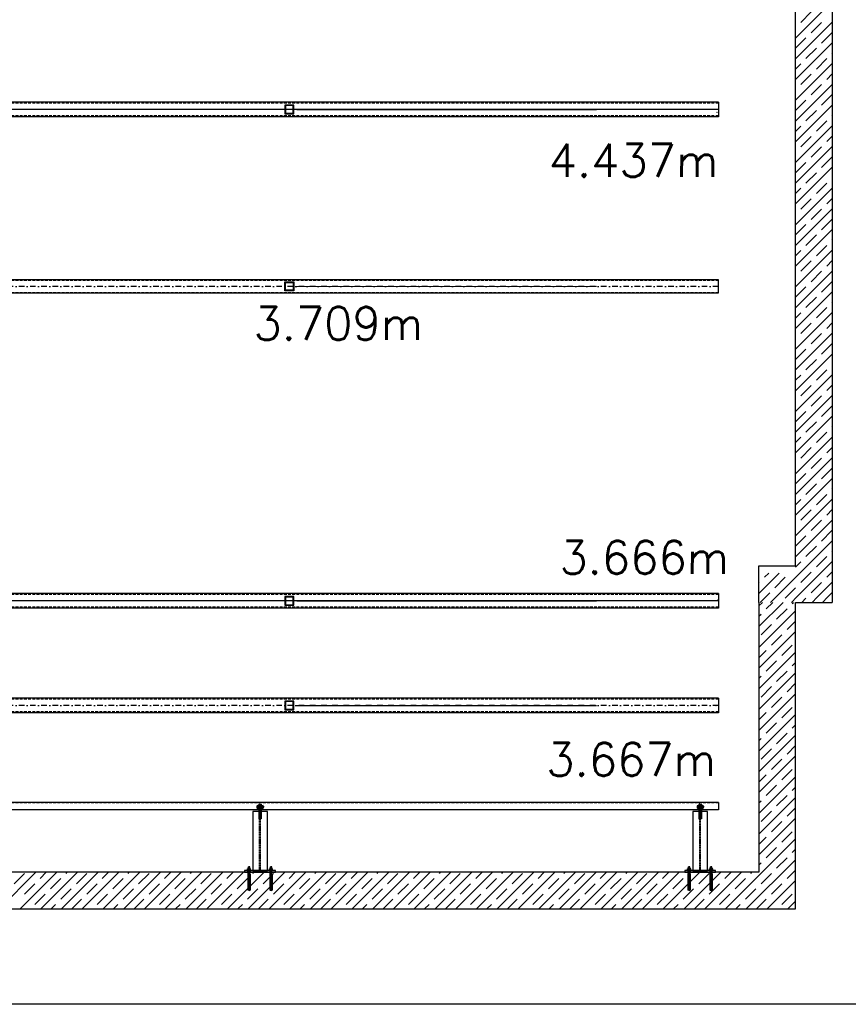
# Model space of a CAD drawing. Header units: millimetres. Extents: x -1999 to 66669, y -9261 to 66490.
# Tile 7 of 14: x 20662 to 26310, y 27000 to 33712. Entities that reach past the tile are written whole.
import ezdxf

# ---------------------------------------------------------------- set-up
doc = ezdxf.new("R2010")
doc.units = ezdxf.units.MM
doc.header["$LTSCALE"] = 3
doc.header["$PDMODE"] = 3
doc.header["$PDSIZE"] = 1
for name, pattern in [('DASHDOT', [25.4, 12.7, -6.35, 0, -6.35]), ('DASHDOTX2', [50.8, 25.4, -12.7, 0, -12.7]), ('DASHED', [19.05, 12.7, -6.35]), ('HIDDEN', [9.525, 6.35, -3.175])]:
    doc.linetypes.add(name, pattern=pattern)
for name, color, linetype in [('!!inwentaryzacja', 10, 'Continuous'), ('AR-----H0_HATCHES_RASTERIT', 8, 'Continuous'), ('ARF2000E0_LOAD_BEARING_KANTAVAT', 1, 'Continuous'), ('K-Podkonstrukcja ścian', 4, 'Continuous'), ('LAYER1', 7, 'Continuous'), ('poziome 1', 7, 'Continuous'), ('slupki', 7, 'Continuous'), ('stezenia', 4, 'Continuous'), ('SZ-Axis', 255, 'DASHDOTX2')]:
    doc.layers.add(name, color=color, linetype=linetype)
doc.styles.add('GeodText', font='romans.shx', dxfattribs={"oblique": 14.323945})

# ---------------------------------------------------------------- blocks, each defined once
blk = doc.blocks.new('GeodPkt')
at = {"color": 0, "linetype": 'Continuous', "lineweight": -2}
blk.add_point((0, 0), dxfattribs=at)
at = {"color": 0, "linetype": 'Continuous', "lineweight": -2, "style": 'GeodText', "oblique": 14.3239, "flags": 4}
blk.add_attdef('Nazwa', (1, 1), '', height=1.8, dxfattribs=at)
at = {"color": 0, "linetype": 'Continuous', "lineweight": -2, "style": 'GeodText', "oblique": 14.3239}
blk.add_attdef('H', (1, -1.8), '', height=1.8, dxfattribs=at)

msp = doc.modelspace()

# ---------------------------------------------------------------- linework, layer by layer
at = {"color": 250}
for p, q in [((22327.3, 28345.3, 0), (22277.3, 28345.3, 0)), ((22281, 28337.1, 0), (22281, 28353.6, 0)), ((22281, 28350.8, 0), (22288.4, 28350.8, 0)), ((22281, 28339.9, 0), (22288.4, 28339.9, 0)), ((22282, 28356.3, 0), (22288.4, 28356.3, 0)), ((22282, 28334.3, 0), (22288.4, 28334.3, 0)), ((22288.4, 28334.3, 0), (22288.4, 28356.3, 0)), ((22289, 28354.7, 0), (22288.4, 28354.7, 0)), ((22289, 28335.9, 0), (22288.4, 28335.9, 0)), ((22289, 28357.3, 0), (22289, 28333.3, 0)), ((22289, 28357.3, 0), (22291.5, 28357.3, 0)), ((22289, 28335.9, 0), (22289, 28354.7, 0)), ((22289, 28333.3, 0), (22291.5, 28333.3, 0)), ((22291.5, 28357.3, 0), (22291.5, 28333.3, 0)), ((22291.5, 28351.3, 0), (22308.5, 28351.3, 0)), ((22291.5, 28339.3, 0), (22308.5, 28339.3, 0)), ((22293, 28339.3, 0), (22293, 28351.3, 0)), ((22293, 28350.3, 0), (22308.5, 28350.3, 0)), ((22293, 28340.3, 0), (22308.5, 28340.3, 0)), ((22308.5, 28357.3, 0), (22308.5, 28333.3, 0)), ((22308.5, 28357.3, 0), (22311, 28357.3, 0)), ((22308.5, 28357.3, 0), (22308.5, 28333.3, 0)), ((22308.5, 28333.3, 0), (22311, 28333.3, 0)), ((22311, 28357.3, 0), (22311, 28333.3, 0)), ((22311, 28337.1, 0), (22311, 28353.6, 0)), ((22311, 28350.8, 0), (22321, 28350.8, 0)), ((22311, 28339.9, 0), (22321, 28339.9, 0)), ((22312, 28356.3, 0), (22320, 28356.3, 0)), ((22312, 28334.3, 0), (22320, 28334.3, 0)), ((22321, 28337.1, 0), (22321, 28353.6, 0)), ((22321, 28337.1, 0), (22321, 28353.6, 0)), ((22321, 28337.1, 0), (22321, 28353.6, 0)), ((22321, 28351.3, 0), (22322.8, 28351.3, 0)), ((22321, 28350.3, 0), (22323.7, 28350.3, 0)), ((22321, 28340.3, 0), (22323.7, 28340.3, 0)), ((22321, 28339.3, 0), (22322.8, 28339.3, 0)), ((22323.7, 28350.3, 0), (22322.8, 28351.3, 0)), ((22323.7, 28340.3, 0), (22322.8, 28339.3, 0)), ((22323.7, 28340.3, 0), (22323.7, 28350.3, 0)), ((25327.3, 28345.3, 0), (25277.3, 28345.3, 0)), ((25281, 28337.1, 0), (25281, 28353.6, 0)), ((25281, 28350.8, 0), (25288.4, 28350.8, 0)), ((25281, 28339.9, 0), (25288.4, 28339.9, 0)), ((25282, 28356.3, 0), (25288.4, 28356.3, 0)), ((25282, 28334.3, 0), (25288.4, 28334.3, 0)), ((25288.4, 28334.3, 0), (25288.4, 28356.3, 0)), ((25289, 28354.7, 0), (25288.4, 28354.7, 0)), ((25289, 28335.9, 0), (25288.4, 28335.9, 0)), ((25289, 28357.3, 0), (25289, 28333.3, 0)), ((25289, 28357.3, 0), (25291.5, 28357.3, 0)), ((25289, 28335.9, 0), (25289, 28354.7, 0)), ((25289, 28333.3, 0), (25291.5, 28333.3, 0)), ((25291.5, 28357.3, 0), (25291.5, 28333.3, 0)), ((25291.5, 28351.3, 0), (25308.5, 28351.3, 0)), ((25291.5, 28339.3, 0), (25308.5, 28339.3, 0)), ((25293, 28339.3, 0), (25293, 28351.3, 0)), ((25293, 28350.3, 0), (25308.5, 28350.3, 0)), ((25293, 28340.3, 0), (25308.5, 28340.3, 0)), ((25308.5, 28357.3, 0), (25308.5, 28333.3, 0)), ((25308.5, 28357.3, 0), (25311, 28357.3, 0)), ((25308.5, 28357.3, 0), (25308.5, 28333.3, 0)), ((25308.5, 28333.3, 0), (25311, 28333.3, 0)), ((25311, 28357.3, 0), (25311, 28333.3, 0)), ((25311, 28337.1, 0), (25311, 28353.6, 0)), ((25311, 28350.8, 0), (25321, 28350.8, 0)), ((25311, 28339.9, 0), (25321, 28339.9, 0)), ((25312, 28356.3, 0), (25320, 28356.3, 0)), ((25312, 28334.3, 0), (25320, 28334.3, 0)), ((25321, 28337.1, 0), (25321, 28353.6, 0)), ((25321, 28337.1, 0), (25321, 28353.6, 0)), ((25321, 28337.1, 0), (25321, 28353.6, 0)), ((25321, 28351.3, 0), (25322.8, 28351.3, 0)), ((25321, 28350.3, 0), (25323.7, 28350.3, 0)), ((25321, 28340.3, 0), (25323.7, 28340.3, 0)), ((25321, 28339.3, 0), (25322.8, 28339.3, 0)), ((25323.7, 28350.3, 0), (25322.8, 28351.3, 0)), ((25323.7, 28340.3, 0), (25322.8, 28339.3, 0)), ((25323.7, 28340.3, 0), (25323.7, 28350.3, 0))]:
    msp.add_line(p, q, dxfattribs=at)
for centre, radius, start, end in [((22285.5, 28353.6, 0), 4.47, 141.94668, 218.05332), ((22297.3, 28345.3, 0), 16.3, 160.3279, 199.6721), ((22285.5, 28337.1, 0), 4.47, 141.94668, 218.05332), ((22315.5, 28353.6, 0), 4.47, 141.94668, 218.05332), ((22327.3, 28345.3, 0), 16.3, 160.3279, 199.6721), ((22315.5, 28337.1, 0), 4.47, 141.94668, 218.05332), ((22316.5, 28353.6, 0), 4.47, 321.94668, 38.05332), ((22304.7, 28345.3, 0), 16.3, 340.3279, 19.6721), ((22316.5, 28337.1, 0), 4.47, 321.94668, 38.05332), ((25285.5, 28353.6, 0), 4.47, 141.94668, 218.05332), ((25297.3, 28345.3, 0), 16.3, 160.3279, 199.6721), ((25285.5, 28337.1, 0), 4.47, 141.94668, 218.05332), ((25315.5, 28353.6, 0), 4.47, 141.94668, 218.05332), ((25327.3, 28345.3, 0), 16.3, 160.3279, 199.6721), ((25315.5, 28337.1, 0), 4.47, 141.94668, 218.05332), ((25316.5, 28353.6, 0), 4.47, 321.94668, 38.05332), ((25304.7, 28345.3, 0), 16.3, 340.3279, 19.6721), ((25316.5, 28337.1, 0), 4.47, 321.94668, 38.05332)]:
    msp.add_arc(centre, radius, start, end, dxfattribs=at)
for p in [(22300, 28311.4, 0), (25300, 28311.4, 0)]:
    msp.add_point(p, dxfattribs=at)
at = {"layer": 'AR-----H0_HATCHES_RASTERIT'}
for p, q in [((25950, 33586.8, 0), (26200, 33836.8, 0)), ((25986, 33693.6, 0), (26056.7, 33764.3, 0)), ((25950, 33445.3, 0), (26200, 33695.3, 0)), ((26056.7, 33622.9, 0), (26127.4, 33693.6, 0)), ((25950, 33657.7, 0), (25950.6, 33658.3, 0)), ((25950.6, 33516.9, 0), (26021.3, 33587.6, 0)), ((26127.4, 33552.2, 0), (26198.1, 33622.9, 0)), ((25950, 33303.9, 0), (26200, 33553.9, 0)), ((26021.3, 33446.2, 0), (26092, 33516.9, 0)), ((26092, 33375.4, 0), (26162.7, 33446.2, 0)), ((26198.1, 33481.5, 0), (26200, 33483.4, 0)), ((25950, 33162.5, 0), (26200, 33412.5, 0)), ((25950, 33374.8, 0), (25986, 33410.8, 0)), ((25986, 33269.4, 0), (26056.7, 33340.1, 0)), ((26162.7, 33304.7, 0), (26200, 33342, 0)), ((25950, 33021.1, 0), (26200, 33271.1, 0)), ((25950, 33233.4, 0), (25950.6, 33234, 0)), ((26056.7, 33198.7, 0), (26127.4, 33269.4, 0)), ((25950.6, 33092.6, 0), (26021.3, 33163.3, 0)), ((26127.4, 33128, 0), (26198.1, 33198.7, 0)), ((25950, 32879.6, 0), (26200, 33129.6, 0)), ((26021.3, 33021.9, 0), (26092, 33092.6, 0)), ((26092, 32951.2, 0), (26162.7, 33021.9, 0)), ((26198.1, 33057.2, 0), (26200, 33059.1, 0)), ((25950, 32738.2, 0), (26200, 32988.2, 0)), ((25950, 32950.6, 0), (25986, 32986.5, 0)), ((25986, 32845.1, 0), (26056.7, 32915.8, 0)), ((26162.7, 32880.5, 0), (26200, 32917.7, 0)), ((25950, 32596.8, 0), (26200, 32846.8, 0)), ((26056.7, 32774.4, 0), (26127.4, 32845.1, 0)), ((25950, 32809.1, 0), (25950.6, 32809.8, 0)), ((26127.4, 32703.7, 0), (26198.1, 32774.4, 0)), ((25950, 32455.4, 0), (26200, 32705.4, 0)), ((25950.6, 32668.3, 0), (26021.3, 32739, 0)), ((26021.3, 32597.6, 0), (26092, 32668.3, 0)), ((26198.1, 32633, 0), (26200, 32634.9, 0)), ((25950, 32314, 0), (26200, 32564, 0)), ((25950, 32526.3, 0), (25986, 32562.3, 0)), ((26092, 32526.9, 0), (26162.7, 32597.6, 0)), ((25986, 32420.8, 0), (26056.7, 32491.6, 0)), ((26162.7, 32456.2, 0), (26200, 32493.5, 0)), ((25950, 32172.5, 0), (26200, 32422.5, 0)), ((26056.7, 32350.1, 0), (26127.4, 32420.8, 0)), ((25950, 32384.9, 0), (25950.6, 32385.5, 0)), ((25950.6, 32244.1, 0), (26021.3, 32314.8, 0)), ((26127.4, 32279.4, 0), (26198.1, 32350.1, 0)), ((25950, 32031.1, 0), (26200, 32281.1, 0)), ((26021.3, 32173.4, 0), (26092, 32244.1, 0)), ((26092, 32102.6, 0), (26162.7, 32173.4, 0)), ((26198.1, 32208.7, 0), (26200, 32210.6, 0)), ((25950, 31889.7, 0), (26200, 32139.7, 0)), ((25950, 32102, 0), (25986, 32138, 0)), ((25986, 31996.6, 0), (26056.7, 32067.3, 0)), ((26162.7, 32031.9, 0), (26200, 32069.2, 0)), ((25950, 31748.3, 0), (26200, 31998.3, 0)), ((25950, 31960.6, 0), (25950.6, 31961.2, 0)), ((26056.7, 31925.9, 0), (26127.4, 31996.6, 0)), ((25950.6, 31819.8, 0), (26021.3, 31890.5, 0)), ((26127.4, 31855.2, 0), (26198.1, 31925.9, 0)), ((25950, 31606.9, 0), (26200, 31856.9, 0)), ((26021.3, 31749.1, 0), (26092, 31819.8, 0)), ((26092, 31678.4, 0), (26162.7, 31749.1, 0)), ((26198.1, 31784.4, 0), (26200, 31786.4, 0)), ((25950, 31465.4, 0), (26200, 31715.4, 0)), ((25950, 31677.8, 0), (25986, 31713.7, 0)), ((25986, 31572.3, 0), (26056.7, 31643, 0)), ((26162.7, 31607.7, 0), (26200, 31644.9, 0)), ((25950, 31324, 0), (26200, 31574, 0)), ((26056.7, 31501.6, 0), (26127.4, 31572.3, 0)), ((25950, 31536.4, 0), (25950.6, 31537, 0)), ((26127.4, 31430.9, 0), (26198.1, 31501.6, 0)), ((25950, 31182.6, 0), (26200, 31432.6, 0)), ((25950.6, 31395.5, 0), (26021.3, 31466.3, 0)), ((26021.3, 31324.8, 0), (26092, 31395.5, 0)), ((26198.1, 31360.2, 0), (26200, 31362.1, 0)), ((25950, 31041.2, 0), (26200, 31291.2, 0)), ((25950, 31253.5, 0), (25986, 31289.5, 0)), ((26092, 31254.1, 0), (26162.7, 31324.8, 0)), ((25986, 31148.1, 0), (26056.7, 31218.8, 0)), ((26162.7, 31183.4, 0), (26200, 31220.7, 0)), ((25950, 30899.7, 0), (26200, 31149.7, 0)), ((26056.7, 31077.3, 0), (26127.4, 31148.1, 0)), ((25950, 31112.1, 0), (25950.6, 31112.7, 0)), ((26127.4, 31006.6, 0), (26198.1, 31077.3, 0)), ((25950, 30758.3, 0), (26200, 31008.3, 0)), ((25950.6, 30971.3, 0), (26021.3, 31042, 0)), ((26021.3, 30900.6, 0), (26092, 30971.3, 0)), ((26092, 30829.9, 0), (26162.7, 30900.6, 0)), ((26198.1, 30935.9, 0), (26200, 30937.8, 0)), ((25950, 30616.9, 0), (26200, 30866.9, 0)), ((25950, 30829.2, 0), (25986, 30865.2, 0)), ((25986, 30723.8, 0), (26056.7, 30794.5, 0)), ((26162.7, 30759.1, 0), (26200, 30796.4, 0)), ((25950, 30475.5, 0), (26200, 30725.5, 0)), ((25950, 30687.8, 0), (25950.6, 30688.4, 0)), ((26056.7, 30653.1, 0), (26127.4, 30723.8, 0)), ((25950.6, 30547, 0), (26021.3, 30617.7, 0)), ((26127.4, 30582.4, 0), (26198.1, 30653.1, 0)), ((25950, 30334.1, 0), (26200, 30584.1, 0)), ((26021.3, 30476.3, 0), (26092, 30547, 0)), ((26092, 30405.6, 0), (26162.7, 30476.3, 0)), ((26198.1, 30511.7, 0), (26200, 30513.6, 0)), ((25950, 30192.6, 0), (26200, 30442.6, 0)), ((25950, 30405, 0), (25986, 30440.9, 0)), ((25986, 30299.5, 0), (26056.7, 30370.2, 0)), ((26162.7, 30334.9, 0), (26200, 30372.1, 0)), ((25950, 30051.2, 0), (26200, 30301.2, 0)), ((26056.7, 30228.8, 0), (26127.4, 30299.5, 0)), ((25950, 30263.6, 0), (25950.6, 30264.2, 0)), ((26127.4, 30158.1, 0), (26198.1, 30228.8, 0)), ((25950, 29909.8, 0), (26200, 30159.8, 0)), ((25950.6, 30122.7, 0), (26021.3, 30193.5, 0)), ((26021.3, 30052, 0), (26092, 30122.7, 0)), ((26198.1, 30087.4, 0), (26200, 30089.3, 0)), ((25950, 29980.7, 0), (25986, 30016.7, 0)), ((25956.6, 29775, 0), (26200, 30018.4, 0)), ((26092, 29981.3, 0), (26162.7, 30052, 0)), ((25700, 29801.2, 0), (25838.8, 29940, 0)), ((25738.5, 29910.6, 0), (25767.9, 29940, 0)), ((25986, 29875.3, 0), (26056.7, 29946, 0)), ((26162.7, 29910.6, 0), (26200, 29947.9, 0)), ((25700, 29872.1, 0), (25703.1, 29875.3, 0)), ((25809.2, 29839.9, 0), (25879.9, 29910.6, 0)), ((25815.2, 29775, 0), (25950, 29909.8, 0)), ((26056.7, 29804.6, 0), (26127.4, 29875.3, 0)), ((26098, 29775, 0), (26200, 29877, 0)), ((25744.3, 29775, 0), (25773.8, 29804.6, 0)), ((25885.7, 29775, 0), (25950, 29839.3, 0)), ((25950, 29839.3, 0), (25950.6, 29839.9, 0)), ((26168.5, 29775, 0), (26198.1, 29804.6, 0)), ((25700, 29715.8), (25724.2, 29740)), ((25700, 29574.4), (25865.6, 29740)), ((25709.3, 29740, 0), (25744.3, 29775, 0)), ((25750.5, 29695.8), (25794.7, 29740)), ((25780.2, 29740, 0), (25815.2, 29775, 0)), ((25879.9, 29769.2, 0), (25885.7, 29775, 0)), ((25921.6, 29740, 0), (25956.6, 29775, 0)), ((25927.3, 29731.1), (25936.1, 29740)), ((25992.1, 29740, 0), (26021.3, 29769.2, 0)), ((26063, 29740, 0), (26098, 29775, 0)), ((26133.5, 29740, 0), (26168.5, 29775, 0)), ((25700, 29432.9), (25950, 29682.9)), ((25821.2, 29625.1), (25891.9, 29695.8)), ((25700, 29645.3), (25715.1, 29660.4)), ((25891.9, 29554.4), (25950, 29612.4)), ((25700, 29291.5), (25950, 29541.5)), ((25715.1, 29519), (25785.9, 29589.7)), ((25785.9, 29448.3), (25856.6, 29519)), ((25700, 29362.4), (25750.5, 29412.9)), ((25700, 29150.1), (25950, 29400.1)), ((25856.6, 29377.6), (25927.3, 29448.3)), ((25750.5, 29271.5), (25821.2, 29342.2)), ((25821.2, 29200.8), (25891.9, 29271.5)), ((25927.3, 29306.9), (25950, 29329.6)), ((25700, 29008.7), (25950, 29258.7)), ((25700, 29221), (25715.1, 29236.2)), ((25715.1, 29094.7), (25785.9, 29165.5)), ((25891.9, 29130.1), (25950, 29188.2)), ((25700, 28867.3), (25950, 29117.3)), ((25785.9, 29024), (25856.6, 29094.7)), ((25856.6, 28953.3), (25927.3, 29024)), ((25700, 28938.2), (25750.5, 28988.7)), ((25700, 28725.8), (25950, 28975.8)), ((25750.5, 28847.3), (25821.2, 28918)), ((25927.3, 28882.6), (25950, 28905.3)), ((25700, 28584.4), (25950, 28834.4)), ((25700, 28796.8), (25715.1, 28811.9)), ((25821.2, 28776.6), (25891.9, 28847.3)), ((25715.1, 28670.5), (25785.9, 28741.2)), ((25891.9, 28705.8), (25950, 28763.9)), ((25700, 28443), (25950, 28693)), ((25785.9, 28599.8), (25856.6, 28670.5)), ((25856.6, 28529.1), (25927.3, 28599.8)), ((25700, 28513.9), (25750.5, 28564.4)), ((25700, 28301.6), (25950, 28551.6)), ((25750.5, 28423), (25821.2, 28493.7)), ((25927.3, 28458.4), (25950, 28481.1)), ((25700, 28160.2), (25950, 28410.2)), ((25821.2, 28352.3), (25891.9, 28423)), ((25700, 28372.5), (25715.1, 28387.6)), ((25891.9, 28281.6), (25950, 28339.7)), ((25700, 28018.7), (25950, 28268.7)), ((25715.1, 28246.2), (25785.9, 28316.9)), ((25785.9, 28175.5), (25856.6, 28246.2)), ((25472.7, 27650), (25950, 28127.3)), ((25700, 28089.7), (25750.5, 28140.2)), ((25856.6, 28104.8), (25927.3, 28175.5)), ((25750.5, 27998.7), (25821.2, 28069.4)), ((25927.3, 28034.1), (25950, 28056.8)), ((25821.2, 27928), (25891.9, 27998.7)), ((25614.1, 27650), (25950, 27985.9)), ((25700, 27948.2), (25715.1, 27963.4)), ((20522.9, 27650), (20772.9, 27900)), ((20624, 27822), (20694.7, 27892.7)), ((20664.4, 27650), (20914.4, 27900)), ((20800.8, 27857.3), (20843.4, 27900)), ((20805.8, 27650), (21055.8, 27900)), ((20871.5, 27786.6), (20942.2, 27857.3)), ((20947.2, 27650), (21197.2, 27900)), ((20977.5, 27892.7), (20984.9, 27900)), ((21048.2, 27822), (21119, 27892.7)), ((21088.6, 27650), (21338.6, 27900)), ((21225, 27857.3), (21267.7, 27900)), ((21230, 27650), (21480, 27900)), ((21295.7, 27786.6), (21366.4, 27857.3)), ((21371.5, 27650), (21621.5, 27900)), ((21401.8, 27892.7), (21409.1, 27900)), ((21472.5, 27822), (21543.2, 27892.7)), ((21512.9, 27650), (21762.9, 27900)), ((21649.3, 27857.3), (21692, 27900)), ((21654.3, 27650), (21904.3, 27900)), ((21720, 27786.6), (21790.7, 27857.3)), ((21795.7, 27650), (22045.7, 27900)), ((21826.1, 27892.7), (21833.4, 27900)), ((21896.8, 27822), (21967.5, 27892.7)), ((21937.2, 27650), (22187.2, 27900)), ((22073.5, 27857.3), (22116.2, 27900)), ((22078.6, 27650), (22328.6, 27900)), ((22144.3, 27786.6), (22215, 27857.3)), ((22220, 27650), (22470, 27900)), ((22250.3, 27892.7), (22257.7, 27900)), ((22321, 27822), (22391.7, 27892.7)), ((22361.4, 27650), (22611.4, 27900)), ((22497.8, 27857.3), (22540.5, 27900)), ((22502.8, 27650), (22752.8, 27900)), ((22568.5, 27786.6), (22639.2, 27857.3)), ((22644.3, 27650), (22894.3, 27900)), ((22674.6, 27892.7), (22681.9, 27900)), ((22745.3, 27822), (22816, 27892.7)), ((22785.7, 27650), (23035.7, 27900)), ((22922.1, 27857.3), (22964.8, 27900)), ((22927.1, 27650), (23177.1, 27900)), ((22992.8, 27786.6), (23063.5, 27857.3)), ((23068.5, 27650), (23318.5, 27900)), ((23098.9, 27892.7), (23106.2, 27900)), ((23169.6, 27822), (23240.3, 27892.7)), ((23209.9, 27650), (23459.9, 27900)), ((23346.3, 27857.3), (23389, 27900)), ((23351.4, 27650), (23601.4, 27900)), ((23417.1, 27786.6), (23487.8, 27857.3)), ((23492.8, 27650), (23742.8, 27900)), ((23523.1, 27892.7), (23530.4, 27900)), ((23593.8, 27822), (23664.5, 27892.7)), ((23634.2, 27650), (23884.2, 27900)), ((23770.6, 27857.3), (23813.3, 27900)), ((23775.6, 27650), (24025.6, 27900)), ((23841.3, 27786.6), (23912, 27857.3)), ((23917.1, 27650), (24167.1, 27900)), ((23947.4, 27892.7), (23954.7, 27900)), ((24018.1, 27822), (24088.8, 27892.7)), ((24058.5, 27650), (24308.5, 27900)), ((24194.9, 27857.3), (24237.6, 27900)), ((24199.9, 27650), (24449.9, 27900)), ((24265.6, 27786.6), (24336.3, 27857.3)), ((24341.3, 27650), (24591.3, 27900)), ((24371.6, 27892.7), (24379, 27900)), ((24442.4, 27822), (24513.1, 27892.7)), ((24482.7, 27650), (24732.7, 27900)), ((24619.1, 27857.3), (24661.8, 27900)), ((24624.2, 27650), (24874.2, 27900)), ((24689.8, 27786.6), (24760.6, 27857.3)), ((24765.6, 27650), (25015.6, 27900)), ((24795.9, 27892.7), (24803.2, 27900)), ((24866.6, 27822), (24937.3, 27892.7)), ((24907, 27650), (25157, 27900)), ((25043.4, 27857.3), (25086.1, 27900)), ((25048.4, 27650), (25298.4, 27900)), ((25114.1, 27786.6), (25184.8, 27857.3)), ((25189.8, 27650), (25439.8, 27900)), ((25220.2, 27892.7), (25227.5, 27900)), ((25290.9, 27822), (25361.6, 27892.7)), ((25331.3, 27650), (25581.3, 27900)), ((25467.7, 27857.3), (25510.3, 27900)), ((25538.4, 27786.6), (25609.1, 27857.3)), ((25644.4, 27892.7), (25651.8, 27900)), ((25715.1, 27822), (25785.9, 27892.7)), ((25891.9, 27857.3), (25950, 27915.4)), ((20694.7, 27751.2), (20765.4, 27822)), ((21119, 27751.2), (21189.7, 27822)), ((21543.2, 27751.2), (21613.9, 27822)), ((21967.5, 27751.2), (22038.2, 27822)), ((22391.7, 27751.2), (22462.5, 27822)), ((22816, 27751.2), (22886.7, 27822)), ((23240.3, 27751.2), (23311, 27822)), ((23664.5, 27751.2), (23735.2, 27822)), ((24088.8, 27751.2), (24159.5, 27822)), ((24513.1, 27751.2), (24583.8, 27822)), ((24937.3, 27751.2), (25008, 27822)), ((25361.6, 27751.2), (25432.3, 27822)), ((25755.5, 27650), (25950, 27844.5)), ((25785.9, 27751.2), (25856.6, 27822)), ((20765.4, 27680.5), (20836.1, 27751.2)), ((20942.2, 27715.9), (21012.9, 27786.6)), ((21189.7, 27680.5), (21260.4, 27751.2)), ((21366.4, 27715.9), (21437.2, 27786.6)), ((21613.9, 27680.5), (21684.6, 27751.2)), ((21790.7, 27715.9), (21861.4, 27786.6)), ((22038.2, 27680.5), (22108.9, 27751.2)), ((22215, 27715.9), (22285.7, 27786.6)), ((22462.5, 27680.5), (22533.2, 27751.2)), ((22639.2, 27715.9), (22709.9, 27786.6)), ((22886.7, 27680.5), (22957.4, 27751.2)), ((23063.5, 27715.9), (23134.2, 27786.6)), ((23311, 27680.5), (23381.7, 27751.2)), ((23487.8, 27715.9), (23558.5, 27786.6)), ((23735.2, 27680.5), (23806, 27751.2)), ((23912, 27715.9), (23982.7, 27786.6)), ((24159.5, 27680.5), (24230.2, 27751.2)), ((24336.3, 27715.9), (24407, 27786.6)), ((24583.8, 27680.5), (24654.5, 27751.2)), ((24760.6, 27715.9), (24831.3, 27786.6)), ((25008, 27680.5), (25078.8, 27751.2)), ((25184.8, 27715.9), (25255.5, 27786.6)), ((25432.3, 27680.5), (25503, 27751.2)), ((25609.1, 27715.9), (25679.8, 27786.6)), ((25856.6, 27680.5), (25927.3, 27751.2)), ((20876.3, 27650), (20906.8, 27680.5)), ((21017.7, 27650), (21083.6, 27715.9)), ((21300.5, 27650), (21331.1, 27680.5)), ((21442, 27650), (21507.9, 27715.9)), ((21724.8, 27650), (21755.3, 27680.5)), ((21866.2, 27650), (21932.1, 27715.9)), ((22149.1, 27650), (22179.6, 27680.5)), ((22290.5, 27650), (22356.4, 27715.9)), ((22573.3, 27650), (22603.9, 27680.5)), ((22714.8, 27650), (22780.7, 27715.9)), ((22997.6, 27650), (23028.1, 27680.5)), ((23139, 27650), (23204.9, 27715.9)), ((23421.9, 27650), (23452.4, 27680.5)), ((23563.3, 27650), (23629.2, 27715.9)), ((23846.1, 27650), (23876.7, 27680.5)), ((23987.6, 27650), (24053.4, 27715.9)), ((24270.4, 27650), (24300.9, 27680.5)), ((24411.8, 27650), (24477.7, 27715.9)), ((24694.7, 27650), (24725.2, 27680.5)), ((24836.1, 27650), (24902, 27715.9)), ((25118.9, 27650), (25149.5, 27680.5)), ((25260.3, 27650), (25326.2, 27715.9)), ((25543.2, 27650), (25573.7, 27680.5)), ((25684.6, 27650), (25750.5, 27715.9)), ((25897, 27650), (25950, 27703))]:
    msp.add_line(p, q, dxfattribs=at)
at = {"layer": 'ARF2000E0_LOAD_BEARING_KANTAVAT', "color": 250}
for p, q in [((26200, 59370), (26200, 29740, 0)), ((25950, 29990, 0), (25950, 59120, 0)), ((25700, 29740, 0), (25700, 29990, 0)), ((25700, 29990, 0), (25950, 29990, 0)), ((25700, 29740, 0), (25700, 27900, 0)), ((25950, 29740, 0), (26200, 29740, 0)), ((25950, 27650, 0), (25950, 29740, 0)), ((25700, 27900, 0), (18300, 27900, 0)), ((25700, 27900, 0), (25700, 27900, 0)), ((18150, 27650, 0), (25950, 27650, 0))]:
    msp.add_line(p, q, dxfattribs=at)
at = {"layer": 'K-Podkonstrukcja ścian', "color": 250}
for p, q in [((22297.5, 28365.3, 0), (22291.5, 28365.3, 0)), ((22291.5, 28365.3, 0), (22291.5, 28265.3, 0)), ((22297.5, 28265.3, 0), (22297.5, 28365.3, 0)), ((22302.5, 28365.3, 0), (22308.5, 28365.3, 0)), ((22302.5, 28265.3, 0), (22302.5, 28365.3, 0)), ((22308.5, 28365.3, 0), (22308.5, 28265.3, 0)), ((25297.5, 28365.3, 0), (25291.5, 28365.3, 0)), ((25291.5, 28365.3, 0), (25291.5, 28265.3, 0)), ((25297.5, 28265.3, 0), (25297.5, 28365.3, 0)), ((25302.5, 28365.3, 0), (25308.5, 28365.3, 0)), ((25302.5, 28265.3, 0), (25302.5, 28365.3, 0)), ((25308.5, 28365.3, 0), (25308.5, 28265.3, 0)), ((22350, 28315.3, 0), (22250, 28315.3, 0)), ((22250, 28315.3, 0), (22250, 27912, 0)), ((22291.5, 28265.3, 0), (22297.5, 28265.3, 0)), ((22308.5, 28265.3, 0), (22302.5, 28265.3, 0)), ((22350, 27912, 0), (22350, 28315.3, 0)), ((25350, 28315.3, 0), (25250, 28315.3, 0)), ((25250, 28315.3, 0), (25250, 27912, 0)), ((25291.5, 28265.3, 0), (25297.5, 28265.3, 0)), ((25308.5, 28265.3, 0), (25302.5, 28265.3, 0)), ((25350, 27912, 0), (25350, 28315.3, 0)), ((22405, 27912, 0), (22195, 27912, 0)), ((22195, 27912, 0), (22195, 27900, 0)), ((22195, 27900, 0), (22405, 27900, 0)), ((22250, 27912, 0), (22350, 27912, 0)), ((22405, 27900, 0), (22405, 27912, 0)), ((25405, 27912, 0), (25195, 27912, 0)), ((25195, 27912, 0), (25195, 27900, 0)), ((25195, 27900, 0), (25405, 27900, 0)), ((25250, 27912, 0), (25350, 27912, 0)), ((25405, 27900, 0), (25405, 27912, 0))]:
    msp.add_line(p, q, dxfattribs=at)
at = {"layer": 'K-Podkonstrukcja ścian', "color": 250, "linetype": 'DASHED', "ltscale": 0.05}
for p, q in [((22297.5, 27912, 0), (22297.5, 28315.3, 0)), ((22302.5, 27912, 0), (22302.5, 28315.3, 0)), ((25297.5, 27912, 0), (25297.5, 28315.3, 0)), ((25302.5, 27912, 0), (25302.5, 28315.3, 0))]:
    msp.add_line(p, q, dxfattribs=at)
at = {"layer": 'LAYER1', "color": 250, "linetype": 'Continuous'}
for p, q in [((22214, 27923.7, 0), (22215.5, 27924.5, 0)), ((22214, 27915.3, 0), (22214, 27923.7, 0)), ((22234.5, 27924.5, 0), (22215.5, 27924.5, 0)), ((22220.6, 27931.1, 0), (22219, 27929.2, 0)), ((22219, 27929.2, 0), (22231, 27929.2, 0)), ((22219, 27924.5, 0), (22219, 27929.2, 0)), ((22219.5, 27915.3, 0), (22219.5, 27923.7, 0)), ((22220.1, 27924.5, 0), (22220.1, 27930.4, 0)), ((22220.6, 27937.7, 0), (22221.2, 27938.1, 0)), ((22220.6, 27931.1, 0), (22220.6, 27937.7, 0)), ((22228.8, 27938.1, 0), (22221.2, 27938.1, 0)), ((22222.8, 27931.1, 0), (22222.8, 27937.7, 0)), ((22225, 27774.7, 0), (22225, 27939.6, 0)), ((22227.2, 27931.1, 0), (22227.2, 27937.7, 0)), ((22229.4, 27937.7, 0), (22228.8, 27938.1, 0)), ((22229.4, 27931.1, 0), (22229.4, 27937.7, 0)), ((22229.4, 27931.1, 0), (22231, 27929.2, 0)), ((22229.9, 27924.5, 0), (22229.9, 27930.4, 0)), ((22230.5, 27915.3, 0), (22230.5, 27923.7, 0)), ((22231, 27924.5, 0), (22231, 27929.2, 0)), ((22236, 27923.7, 0), (22234.5, 27924.5, 0)), ((22236, 27915.3, 0), (22236, 27923.7, 0)), ((22364, 27923.7, 0), (22365.5, 27924.5, 0)), ((22364, 27915.3, 0), (22364, 27923.7, 0)), ((22365.5, 27924.5, 0), (22384.5, 27924.5, 0)), ((22370.6, 27931.1, 0), (22369, 27929.2, 0)), ((22381, 27929.2, 0), (22369, 27929.2, 0)), ((22369, 27924.5, 0), (22369, 27929.2, 0)), ((22369.5, 27915.3, 0), (22369.5, 27923.7, 0)), ((22370.1, 27924.5, 0), (22370.1, 27930.4, 0)), ((22370.6, 27937.7, 0), (22371.2, 27938.1, 0)), ((22370.6, 27931.1, 0), (22370.6, 27937.7, 0)), ((22371.2, 27938.1, 0), (22378.8, 27938.1, 0)), ((22372.8, 27931.1, 0), (22372.8, 27937.7, 0)), ((22375, 27774.7, 0), (22375, 27939.6, 0)), ((22377.2, 27931.1, 0), (22377.2, 27937.7, 0)), ((22379.4, 27937.7, 0), (22378.8, 27938.1, 0)), ((22379.4, 27931.1, 0), (22379.4, 27937.7, 0)), ((22379.4, 27931.1, 0), (22381, 27929.2, 0)), ((22379.9, 27924.5, 0), (22379.9, 27930.4, 0)), ((22380.5, 27915.3, 0), (22380.5, 27923.7, 0)), ((22381, 27924.5, 0), (22381, 27929.2, 0)), ((22386, 27923.7, 0), (22384.5, 27924.5, 0)), ((22386, 27915.3, 0), (22386, 27923.7, 0)), ((25214, 27923.7, 0), (25215.5, 27924.5, 0)), ((25214, 27915.3, 0), (25214, 27923.7, 0)), ((25234.5, 27924.5, 0), (25215.5, 27924.5, 0)), ((25220.6, 27931.1, 0), (25219, 27929.2, 0)), ((25219, 27929.2, 0), (25231, 27929.2, 0)), ((25219, 27924.5, 0), (25219, 27929.2, 0)), ((25219.5, 27915.3, 0), (25219.5, 27923.7, 0)), ((25220.1, 27924.5, 0), (25220.1, 27930.4, 0)), ((25220.6, 27937.7, 0), (25221.2, 27938.1, 0)), ((25220.6, 27931.1, 0), (25220.6, 27937.7, 0)), ((25228.8, 27938.1, 0), (25221.2, 27938.1, 0)), ((25222.8, 27931.1, 0), (25222.8, 27937.7, 0)), ((25225, 27774.7, 0), (25225, 27939.6, 0)), ((25227.2, 27931.1, 0), (25227.2, 27937.7, 0)), ((25229.4, 27937.7, 0), (25228.8, 27938.1, 0)), ((25229.4, 27931.1, 0), (25229.4, 27937.7, 0)), ((25229.4, 27931.1, 0), (25231, 27929.2, 0)), ((25229.9, 27924.5, 0), (25229.9, 27930.4, 0)), ((25230.5, 27915.3, 0), (25230.5, 27923.7, 0)), ((25231, 27924.5, 0), (25231, 27929.2, 0)), ((25236, 27923.7, 0), (25234.5, 27924.5, 0)), ((25236, 27915.3, 0), (25236, 27923.7, 0)), ((25364, 27923.7, 0), (25365.5, 27924.5, 0)), ((25364, 27915.3, 0), (25364, 27923.7, 0)), ((25365.5, 27924.5, 0), (25384.5, 27924.5, 0)), ((25370.6, 27931.1, 0), (25369, 27929.2, 0)), ((25381, 27929.2, 0), (25369, 27929.2, 0)), ((25369, 27924.5, 0), (25369, 27929.2, 0)), ((25369.5, 27915.3, 0), (25369.5, 27923.7, 0)), ((25370.1, 27924.5, 0), (25370.1, 27930.4, 0)), ((25370.6, 27937.7, 0), (25371.2, 27938.1, 0)), ((25370.6, 27931.1, 0), (25370.6, 27937.7, 0)), ((25371.2, 27938.1, 0), (25378.8, 27938.1, 0)), ((25372.8, 27931.1, 0), (25372.8, 27937.7, 0)), ((25375, 27774.7, 0), (25375, 27939.6, 0)), ((25377.2, 27931.1, 0), (25377.2, 27937.7, 0)), ((25379.4, 27937.7, 0), (25378.8, 27938.1, 0)), ((25379.4, 27931.1, 0), (25379.4, 27937.7, 0)), ((25379.4, 27931.1, 0), (25381, 27929.2, 0)), ((25379.9, 27924.5, 0), (25379.9, 27930.4, 0)), ((25380.5, 27915.3, 0), (25380.5, 27923.7, 0)), ((25381, 27924.5, 0), (25381, 27929.2, 0)), ((25386, 27923.7, 0), (25384.5, 27924.5, 0)), ((25386, 27915.3, 0), (25386, 27923.7, 0)), ((22213, 27914.5, 0), (22237, 27914.5, 0)), ((22213, 27912, 0), (22213, 27914.5, 0)), ((22213, 27912, 0), (22237, 27912, 0)), ((22214, 27915.3, 0), (22215.5, 27914.5, 0)), ((22215.5, 27914.5, 0), (22234.5, 27914.5, 0)), ((22225, 27889.3, 0), (22218, 27889.3, 0)), ((22218, 27889.3, 0), (22218, 27777.2, 0)), ((22219, 27892, 0), (22219, 27912, 0)), ((22219, 27892, 0), (22219.7, 27891.3, 0)), ((22225, 27892, 0), (22219, 27892, 0)), ((22219, 27886.7, 0), (22219.7, 27887.4, 0)), ((22225, 27886.7, 0), (22219, 27886.7, 0)), ((22219, 27778.1, 0), (22219, 27886.7, 0)), ((22220, 27888.1, 0), (22220, 27890.6, 0)), ((22220.1, 27892, 0), (22220.1, 27912, 0)), ((22220.1, 27781.5, 0), (22220.1, 27886.7, 0)), ((22220.9, 27890.6, 0), (22225, 27890.6, 0)), ((22220.9, 27888.1, 0), (22225, 27888.1, 0)), ((22225, 27912, 0), (22225, 27912, 0)), ((22225, 27892, 0), (22231, 27892, 0)), ((22229.1, 27890.6, 0), (22225, 27890.6, 0)), ((22225, 27889.3, 0), (22232, 27889.3, 0)), ((22229.1, 27888.1, 0), (22225, 27888.1, 0)), ((22225, 27886.7, 0), (22231, 27886.7, 0)), ((22229.9, 27892, 0), (22229.9, 27912, 0)), ((22229.9, 27781.5, 0), (22229.9, 27886.7, 0)), ((22230, 27888.1, 0), (22230, 27890.6, 0)), ((22231, 27892, 0), (22230.3, 27891.3, 0)), ((22231, 27886.7, 0), (22230.3, 27887.4, 0)), ((22231, 27892, 0), (22231, 27912, 0)), ((22231, 27778.1, 0), (22231, 27886.7, 0)), ((22232, 27889.3, 0), (22232, 27777.2, 0)), ((22236, 27915.3, 0), (22234.5, 27914.5, 0)), ((22237, 27912, 0), (22237, 27914.5, 0)), ((22387, 27914.5, 0), (22363, 27914.5, 0)), ((22363, 27912, 0), (22363, 27914.5, 0)), ((22387, 27912, 0), (22363, 27912, 0)), ((22364, 27915.3, 0), (22365.5, 27914.5, 0)), ((22384.5, 27914.5, 0), (22365.5, 27914.5, 0)), ((22375, 27889.3, 0), (22368, 27889.3, 0)), ((22368, 27889.3, 0), (22368, 27777.2, 0)), ((22369, 27892, 0), (22369, 27912, 0)), ((22369, 27892, 0), (22369.7, 27891.3, 0)), ((22375, 27892, 0), (22369, 27892, 0)), ((22369, 27886.7, 0), (22369.7, 27887.4, 0)), ((22369, 27778.1, 0), (22369, 27886.7, 0)), ((22375, 27886.7, 0), (22369, 27886.7, 0)), ((22370, 27888.1, 0), (22370, 27890.6, 0)), ((22370.1, 27892, 0), (22370.1, 27912, 0)), ((22370.1, 27781.5, 0), (22370.1, 27886.7, 0)), ((22370.9, 27890.6, 0), (22375, 27890.6, 0)), ((22370.9, 27888.1, 0), (22375, 27888.1, 0)), ((22375, 27912, 0), (22375, 27912, 0)), ((22375, 27892, 0), (22381, 27892, 0)), ((22379.1, 27890.6, 0), (22375, 27890.6, 0)), ((22375, 27889.3, 0), (22382, 27889.3, 0)), ((22379.1, 27888.1, 0), (22375, 27888.1, 0)), ((22375, 27886.7, 0), (22381, 27886.7, 0)), ((22379.9, 27892, 0), (22379.9, 27912, 0)), ((22379.9, 27781.5, 0), (22379.9, 27886.7, 0)), ((22380, 27888.1, 0), (22380, 27890.6, 0)), ((22381, 27892, 0), (22380.3, 27891.3, 0)), ((22381, 27886.7, 0), (22380.3, 27887.4, 0)), ((22381, 27892, 0), (22381, 27912, 0)), ((22381, 27778.1, 0), (22381, 27886.7, 0)), ((22382, 27889.3, 0), (22382, 27777.2, 0)), ((22386, 27915.3, 0), (22384.5, 27914.5, 0)), ((22387, 27912, 0), (22387, 27914.5, 0)), ((25213, 27914.5, 0), (25237, 27914.5, 0)), ((25213, 27912, 0), (25213, 27914.5, 0)), ((25213, 27912, 0), (25237, 27912, 0)), ((25214, 27915.3, 0), (25215.5, 27914.5, 0)), ((25215.5, 27914.5, 0), (25234.5, 27914.5, 0)), ((25225, 27889.3, 0), (25218, 27889.3, 0)), ((25218, 27889.3, 0), (25218, 27777.2, 0)), ((25219, 27892, 0), (25219, 27912, 0)), ((25219, 27892, 0), (25219.7, 27891.3, 0)), ((25225, 27892, 0), (25219, 27892, 0)), ((25219, 27886.7, 0), (25219.7, 27887.4, 0)), ((25225, 27886.7, 0), (25219, 27886.7, 0)), ((25219, 27778.1, 0), (25219, 27886.7, 0)), ((25220, 27888.1, 0), (25220, 27890.6, 0)), ((25220.1, 27892, 0), (25220.1, 27912, 0)), ((25220.1, 27781.5, 0), (25220.1, 27886.7, 0)), ((25220.9, 27890.6, 0), (25225, 27890.6, 0)), ((25220.9, 27888.1, 0), (25225, 27888.1, 0)), ((25225, 27912, 0), (25225, 27912, 0)), ((25225, 27892, 0), (25231, 27892, 0)), ((25229.1, 27890.6, 0), (25225, 27890.6, 0)), ((25225, 27889.3, 0), (25232, 27889.3, 0)), ((25229.1, 27888.1, 0), (25225, 27888.1, 0)), ((25225, 27886.7, 0), (25231, 27886.7, 0)), ((25229.9, 27892, 0), (25229.9, 27912, 0)), ((25229.9, 27781.5, 0), (25229.9, 27886.7, 0)), ((25230, 27888.1, 0), (25230, 27890.6, 0)), ((25231, 27892, 0), (25230.3, 27891.3, 0)), ((25231, 27886.7, 0), (25230.3, 27887.4, 0)), ((25231, 27892, 0), (25231, 27912, 0)), ((25231, 27778.1, 0), (25231, 27886.7, 0)), ((25232, 27889.3, 0), (25232, 27777.2, 0)), ((25236, 27915.3, 0), (25234.5, 27914.5, 0)), ((25237, 27912, 0), (25237, 27914.5, 0)), ((25387, 27914.5, 0), (25363, 27914.5, 0)), ((25363, 27912, 0), (25363, 27914.5, 0)), ((25387, 27912, 0), (25363, 27912, 0)), ((25364, 27915.3, 0), (25365.5, 27914.5, 0)), ((25384.5, 27914.5, 0), (25365.5, 27914.5, 0)), ((25375, 27889.3, 0), (25368, 27889.3, 0)), ((25368, 27889.3, 0), (25368, 27777.2, 0)), ((25369, 27892, 0), (25369, 27912, 0)), ((25369, 27892, 0), (25369.7, 27891.3, 0)), ((25375, 27892, 0), (25369, 27892, 0)), ((25369, 27886.7, 0), (25369.7, 27887.4, 0)), ((25369, 27778.1, 0), (25369, 27886.7, 0)), ((25375, 27886.7, 0), (25369, 27886.7, 0)), ((25370, 27888.1, 0), (25370, 27890.6, 0)), ((25370.1, 27892, 0), (25370.1, 27912, 0)), ((25370.1, 27781.5, 0), (25370.1, 27886.7, 0)), ((25370.9, 27890.6, 0), (25375, 27890.6, 0)), ((25370.9, 27888.1, 0), (25375, 27888.1, 0)), ((25375, 27912, 0), (25375, 27912, 0)), ((25375, 27892, 0), (25381, 27892, 0)), ((25379.1, 27890.6, 0), (25375, 27890.6, 0)), ((25375, 27889.3, 0), (25382, 27889.3, 0)), ((25379.1, 27888.1, 0), (25375, 27888.1, 0)), ((25375, 27886.7, 0), (25381, 27886.7, 0)), ((25379.9, 27892, 0), (25379.9, 27912, 0)), ((25379.9, 27781.5, 0), (25379.9, 27886.7, 0)), ((25380, 27888.1, 0), (25380, 27890.6, 0)), ((25381, 27892, 0), (25380.3, 27891.3, 0)), ((25381, 27886.7, 0), (25380.3, 27887.4, 0)), ((25381, 27892, 0), (25381, 27912, 0)), ((25381, 27778.1, 0), (25381, 27886.7, 0)), ((25382, 27889.3, 0), (25382, 27777.2, 0)), ((25386, 27915.3, 0), (25384.5, 27914.5, 0)), ((25387, 27912, 0), (25387, 27914.5, 0)), ((22225, 27774.7, 0), (22218, 27777.2, 0)), ((22231, 27778.1, 0), (22219, 27778.1, 0)), ((22225, 27774.7, 0), (22232, 27777.2, 0)), ((22375, 27774.7, 0), (22368, 27777.2, 0)), ((22369, 27778.1, 0), (22381, 27778.1, 0)), ((22375, 27774.7, 0), (22382, 27777.2, 0)), ((25225, 27774.7, 0), (25218, 27777.2, 0)), ((25231, 27778.1, 0), (25219, 27778.1, 0)), ((25225, 27774.7, 0), (25232, 27777.2, 0)), ((25375, 27774.7, 0), (25368, 27777.2, 0)), ((25369, 27778.1, 0), (25381, 27778.1, 0)), ((25375, 27774.7, 0), (25382, 27777.2, 0))]:
    msp.add_line(p, q, dxfattribs=at)
at = {"layer": 'LAYER1', "color": 250, "linetype": 'DASHED'}
for p, q in [((22218.5, 27912, 0), (22218.5, 27914.5, 0)), ((22231.5, 27912, 0), (22231.5, 27914.5, 0)), ((22368.5, 27912, 0), (22368.5, 27914.5, 0)), ((22381.5, 27912, 0), (22381.5, 27914.5, 0)), ((25218.5, 27912, 0), (25218.5, 27914.5, 0)), ((25231.5, 27912, 0), (25231.5, 27914.5, 0)), ((25368.5, 27912, 0), (25368.5, 27914.5, 0)), ((25381.5, 27912, 0), (25381.5, 27914.5, 0))]:
    msp.add_line(p, q, dxfattribs=at)
at = {"layer": 'LAYER1', "color": 250, "linetype": 'Continuous'}
for centre, radius, start, end in [((22216.8, 27919.7, 0), 4.81, 55.43491, 120), ((22225, 27906.3, 0), 18.2, 72.41205, 107.58795), ((22221.7, 27929.5, 0), 1.92, 55.43491, 125.00774), ((22221.7, 27936.2, 0), 1.92, 55.43491, 120), ((22225, 27930.8, 0), 7.25, 72.41205, 107.58795), ((22225, 27924.2, 0), 7.25, 72.41205, 107.58795), ((22228.3, 27936.2, 0), 1.92, 60, 124.56509), ((22228.3, 27929.5, 0), 1.92, 54.99226, 124.56509), ((22233.2, 27919.7, 0), 4.81, 60, 124.56509), ((22366.8, 27919.7, 0), 4.81, 55.43491, 120), ((22375, 27906.3, 0), 18.2, 72.41205, 107.58795), ((22371.7, 27929.5, 0), 1.92, 55.43491, 125.00774), ((22371.7, 27936.2, 0), 1.92, 55.43491, 120), ((22375, 27930.8, 0), 7.25, 72.41205, 107.58795), ((22375, 27924.2, 0), 7.25, 72.41205, 107.58795), ((22378.3, 27936.2, 0), 1.92, 60, 124.56509), ((22378.3, 27929.5, 0), 1.92, 54.99226, 124.56509), ((22383.2, 27919.7, 0), 4.81, 60, 124.56509), ((25216.8, 27919.7, 0), 4.81, 55.43491, 120), ((25225, 27906.3, 0), 18.2, 72.41205, 107.58795), ((25221.7, 27929.5, 0), 1.92, 55.43491, 125.00774), ((25221.7, 27936.2, 0), 1.92, 55.43491, 120), ((25225, 27930.8, 0), 7.25, 72.41205, 107.58795), ((25225, 27924.2, 0), 7.25, 72.41205, 107.58795), ((25228.3, 27936.2, 0), 1.92, 60, 124.56509), ((25228.3, 27929.5, 0), 1.92, 54.99226, 124.56509), ((25233.2, 27919.7, 0), 4.81, 60, 124.56509), ((25366.8, 27919.7, 0), 4.81, 55.43491, 120), ((25375, 27906.3, 0), 18.2, 72.41205, 107.58795), ((25371.7, 27929.5, 0), 1.92, 55.43491, 125.00774), ((25371.7, 27936.2, 0), 1.92, 55.43491, 120), ((25375, 27930.8, 0), 7.25, 72.41205, 107.58795), ((25375, 27924.2, 0), 7.25, 72.41205, 107.58795), ((25378.3, 27936.2, 0), 1.92, 60, 124.56509), ((25378.3, 27929.5, 0), 1.92, 54.99226, 124.56509), ((25383.2, 27919.7, 0), 4.81, 60, 124.56509), ((22216.8, 27919.3, 0), 4.81, 240, 304.56509), ((22225, 27932.7, 0), 18.2, 252.41205, 287.58795), ((22219, 27890.6, 0), 1, 0, 45), ((22219, 27888.1, 0), 1, 315, 0), ((22231, 27890.6, 0), 1, 135, 180), ((22231, 27888.1, 0), 1, 180, 225), ((22233.2, 27919.3, 0), 4.81, 235.43491, 300), ((22366.8, 27919.3, 0), 4.81, 240, 304.56509), ((22375, 27932.7, 0), 18.2, 252.41205, 287.58795), ((22369, 27890.6, 0), 1, 0, 45), ((22369, 27888.1, 0), 1, 315, 0), ((22381, 27890.6, 0), 1, 135, 180), ((22381, 27888.1, 0), 1, 180, 225), ((22383.2, 27919.3, 0), 4.81, 235.43491, 300), ((25216.8, 27919.3, 0), 4.81, 240, 304.56509), ((25225, 27932.7, 0), 18.2, 252.41205, 287.58795), ((25219, 27890.6, 0), 1, 0, 45), ((25219, 27888.1, 0), 1, 315, 0), ((25231, 27890.6, 0), 1, 135, 180), ((25231, 27888.1, 0), 1, 180, 225), ((25233.2, 27919.3, 0), 4.81, 235.43491, 300), ((25366.8, 27919.3, 0), 4.81, 240, 304.56509), ((25375, 27932.7, 0), 18.2, 252.41205, 287.58795), ((25369, 27890.6, 0), 1, 0, 45), ((25369, 27888.1, 0), 1, 315, 0), ((25381, 27890.6, 0), 1, 135, 180), ((25381, 27888.1, 0), 1, 180, 225), ((25383.2, 27919.3, 0), 4.81, 235.43491, 300), ((22225, 27778.1, 0), 6, 0, 180), ((22375, 27778.1, 0), 6, 0, 180), ((25225, 27778.1, 0), 6, 0, 180), ((25375, 27778.1, 0), 6, 0, 180)]:
    msp.add_arc(centre, radius, start, end, dxfattribs=at)
at = {"layer": 'poziome 1', "color": 250}
for p, q in [((25425, 33150, 0), (7175, 33150, 0)), ((25425, 33100, 0), (7175, 33100, 0)), ((25425, 33050, 0), (7175, 33050, 0)), ((25425, 29799.9, 0), (7175, 29799.9, 0)), ((25425, 29749.9, 0), (7175, 29749.9, 0)), ((25425, 29699.9, 0), (7175, 29699.9, 0)), ((25425, 29087.5, 0), (7175, 29087.5, 0)), ((25425, 28987.5, 0), (7175, 28987.5, 0))]:
    msp.add_line(p, q, dxfattribs=at)
at = {"layer": 'poziome 1', "color": 250, "linetype": 'HIDDEN'}
for p, q in [((25425, 33143, 0), (7175, 33143, 0)), ((25425, 33057, 0), (7175, 33057, 0)), ((25425, 29792.9, 0), (7175, 29792.9, 0)), ((25425, 29706.9, 0), (7175, 29706.9, 0)), ((25425, 29080.5, 0), (7175, 29080.5, 0)), ((25425, 28994.5, 0), (7175, 28994.5, 0))]:
    msp.add_line(p, q, dxfattribs=at)
at = {"layer": 'slupki', "color": 250}
for p, q in [((22530, 33130, 0), (22470, 33130, 0)), ((22470, 33130, 0), (22470, 33070, 0)), ((22526, 33126, 0), (22474, 33126, 0)), ((22474, 33126, 0), (22474, 33074, 0)), ((22526, 33074, 0), (22526, 33126, 0)), ((22530, 33070, 0), (22530, 33130, 0)), ((22470, 33070, 0), (22530, 33070, 0)), ((22474, 33074, 0), (22526, 33074, 0)), ((22470, 31864), (22470, 31924)), ((22470, 31924), (22530, 31924)), ((22474, 31868), (22474, 31920)), ((22474, 31920), (22526, 31920)), ((22526, 31920), (22526, 31868)), ((22530, 31924), (22530, 31864)), ((22530, 31864), (22470, 31864)), ((22526, 31868), (22474, 31868)), ((22530, 29779.9), (22470, 29779.9)), ((22470, 29779.9), (22470, 29719.9)), ((22526, 29775.9), (22474, 29775.9)), ((22474, 29775.9), (22474, 29723.9)), ((22526, 29723.9), (22526, 29775.9)), ((22530, 29719.9), (22530, 29779.9)), ((22470, 29719.9), (22530, 29719.9)), ((22474, 29723.9), (22526, 29723.9)), ((22530, 29067.5), (22470, 29067.5)), ((22470, 29067.5), (22470, 29007.5)), ((22526, 29063.5), (22474, 29063.5)), ((22474, 29063.5), (22474, 29011.5)), ((22526, 29011.5), (22526, 29063.5)), ((22530, 29007.5), (22530, 29067.5)), ((22470, 29007.5), (22530, 29007.5)), ((22474, 29011.5), (22526, 29011.5)), ((25425, 28376.6, 0), (7175, 28376.6, 0)), ((25425, 28326.6, 0), (7175, 28326.6, 0)), ((25425, 28376.6, 0), (25425, 28326.6, 0))]:
    msp.add_line(p, q, dxfattribs=at)
at = {"layer": 'slupki', "color": 250, "linetype": 'HIDDEN'}
for p, q in [((25425, 31934.9, 0), (7175, 31934.9, 0)), ((7175, 31853.2, 0), (25425, 31853.2, 0)), ((25425, 28372.6, 0), (7175, 28372.6, 0))]:
    msp.add_line(p, q, dxfattribs=at)
at = {"layer": 'slupki', "color": 250, "linetype": 'DASHDOT'}
for p, q in [((25425, 31894, 0), (7175, 31894, 0)), ((25425, 29037.5, 0), (7175, 29037.5, 0))]:
    msp.add_line(p, q, dxfattribs=at)
at = {"layer": 'stezenia', "color": 250}
for p, q in [((22550, 33100, 0), (24594, 33100.1, 0)), ((25425, 33150, 0), (25425, 33050, 0)), ((25425, 31938.5, 0), (7175, 31938.5, 0)), ((22550, 31894), (24594, 31894.2)), ((25425, 31849.6, 0), (25425, 31938.5, 0)), ((7175, 31849.6, 0), (25425, 31849.6, 0)), ((22550, 29749.9), (24594, 29750)), ((25425, 29799.9, 0), (25425, 29699.9, 0)), ((25425, 29087.5, 0), (25425, 28987.5, 0)), ((22550, 29037.5), (24594, 29037.6))]:
    msp.add_line(p, q, dxfattribs=at)
at = {"layer": 'SZ-Axis', "color": 250, "linetype": 'Continuous', "ltscale": 0.05}
msp.add_line((31327.9, 27000), (3971, 27000), dxfattribs=at)

# ---------------------------------------------------------------- block references
at = {"layer": '!!inwentaryzacja'}
ref = msp.add_blockref('GeodPkt', (25415.1, 33079.5, 0), dxfattribs=dict(at, xscale=125, yscale=125, zscale=125))
ref.add_attrib('Nazwa', '4.437m', (24267.3, 32640.3, 0), dxfattribs={"layer": '0', "color": 0, "linetype": 'Continuous', "lineweight": -2, "height": 225, "style": 'GeodText', "oblique": 0.12192})
ref = msp.add_blockref('GeodPkt', (23381.5, 31894, 0), dxfattribs=dict(at, xscale=125, yscale=125, zscale=125))
ref.add_attrib('Nazwa', '3.709m', (22255.5, 31528.4, 0), dxfattribs={"layer": '0', "color": 0, "linetype": 'Continuous', "lineweight": -2, "height": 225, "style": 'GeodText', "oblique": 0.12192})
ref = msp.add_blockref('GeodPkt', (25416, 29757.2, 0), dxfattribs=dict(at, xscale=125, yscale=125, zscale=125))
ref.add_attrib('Nazwa', '3.666m', (24340.1, 29933.5, 0), dxfattribs={"layer": '0', "color": 0, "linetype": 'Continuous', "lineweight": -2, "height": 225, "style": 'GeodText', "oblique": 0.12192})
ref = msp.add_blockref('GeodPkt', (25407.3, 29035.2, 0), dxfattribs=dict(at, xscale=125, yscale=125, zscale=125))
ref.add_attrib('Nazwa', '3.667m', (24250.9, 28556.4, 0), dxfattribs={"layer": '0', "color": 0, "linetype": 'Continuous', "lineweight": -2, "height": 225, "style": 'GeodText', "oblique": 0.12192})

doc.saveas('drawing.dxf')
